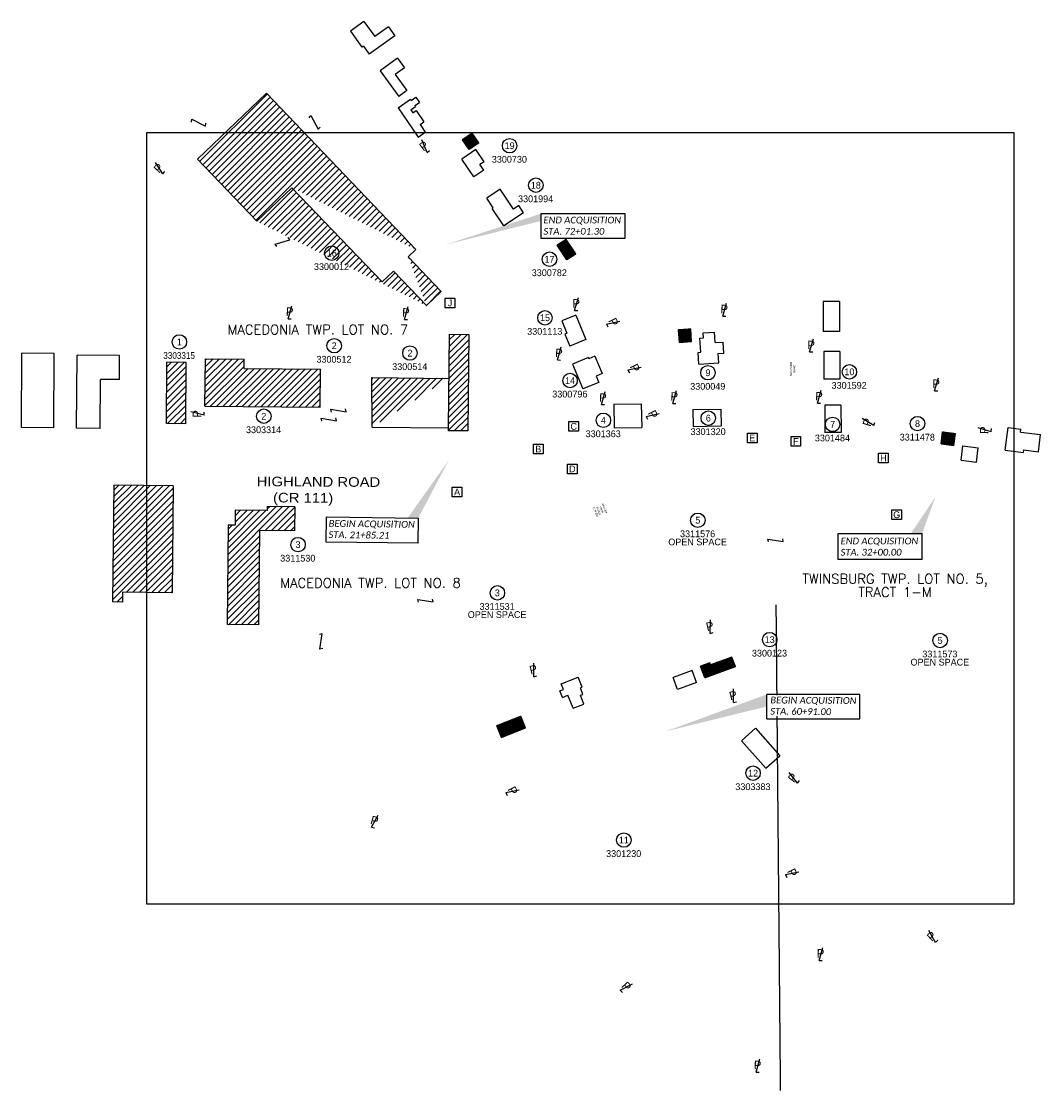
# Model space of a CAD drawing. Header units: feet. Extents: x 2244653 to 2251564, y 594935 to 597154.
# Tile 1 of 2: x 2244653 to 2246768, y 594935 to 597154. Entities that reach past the tile are written whole.
import ezdxf
from ezdxf.enums import TextEntityAlignment as Align

# ---------------------------------------------------------------- set-up
doc = ezdxf.new("R2010")
doc.units = ezdxf.units.FT
doc.header["$MEASUREMENT"] = 0
doc.linetypes.add('CENTER', pattern=[2, 1.25, -0.25, 0.25, -0.25])
doc.linetypes.add('OhDOT_USTN3', pattern=[0.22, 0.165, -0.055])
doc.layers.add('0_View_Frame_Border', color=245, linetype='Continuous', plot=False)
for name, color, linetype in [('BD_X_Building', 231, 'Continuous'), ('BD_X_Building_hatch', 252, 'Continuous'), ('DV_X_Lot_Line', 2, 'OhDOT_USTN3'), ('DV_X_Text', 7, 'Continuous'), ('GE_P_CL_Text', 7, 'Continuous'), ('RW_X_Text', 7, 'Continuous'), ('SH_Text', 7, 'Continuous')]:
    doc.layers.add(name, color=color, linetype=linetype)
doc.styles.add('Font 70-Main Title', font='txt', dxfattribs={"width": 1.15, "height": 0.25})
doc.styles.add('P_Slanted_Normal', font='calibrii.ttf', dxfattribs={"height": 0.14})
doc.styles.add('ROMANS', font='ROMANS.shx', dxfattribs={"height": 2.4})
doc.styles.add('Slanted Normal NO ANNO', font='font31.shx', dxfattribs={"height": 2.4})
doc.styles.add('Slanted-Normal', font='font31.shx', dxfattribs={"height": 0.14})
pattern_1 = [(45, (0, 0), (-0.0669983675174, 0.0669983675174), [])]

# ---------------------------------------------------------------- blocks, each defined once
blk = doc.blocks.new('PL')
for q in [(0.055, 0.209), (0.048, -0.132)]:
    blk.add_line((-0.034, -0.132), q)
at = {"style": 'Slanted Normal NO ANNO'}
blk.add_text('P', height=0.22, dxfattribs=at).set_placement((-0.097, -0.059))
blk = doc.blocks.new('Z')
at = {"linetype": 'CENTER'}
blk.add_line((-0.159, 0.026), (0.159, -0.026), dxfattribs=at)
for points in [[(-0.146, -0.033), (-0.159, 0.026)], [(0.159, -0.026), (0.146, 0.033)]]:
    blk.add_lwpolyline(points)

msp = doc.modelspace()

# ---------------------------------------------------------------- hatches: boundary and pattern name
at = {"layer": 'BD_X_Building_hatch'}
h = msp.add_hatch(dxfattribs=at)
h.set_pattern_fill('ANSI31', color=256, scale=75, style=0)
edge = h.paths.add_edge_path()
edge.add_line((2245018.7, 596868.1), (2245141.8, 596739.4))
edge.add_line((2245018.7, 596868.1), (2245161.9, 597005))
edge.add_line((2245161.9, 597005), (2245471.8, 596680.7))
edge.add_line((2245214.7, 596809), (2245401.6, 596613.5))
edge.add_line((2245425.3, 596636.2), (2245493.8, 596564.6))
edge.add_line((2245456.1, 596665.6), (2245524.5, 596594))
edge.add_line((2245493.8, 596564.6), (2245524.5, 596594))
h = msp.add_hatch(dxfattribs=at)
h.set_pattern_fill('ANSI31', color=256, scale=0.758, style=0)
h.set_pattern_definition(pattern_1)
h.paths.add_polyline_path([(2245602.4, 596902.2), (2245582.3, 596888.6), (2245568.6, 596908.8), (2245588.7, 596922.4)])
h = msp.add_hatch(dxfattribs=at)
h.set_pattern_fill('ANSI31', color=256, scale=0.758, style=0)
h.set_pattern_definition(pattern_1)
h.paths.add_polyline_path([(2245783.8, 596701.9), (2245765.3, 596689.8), (2245785.1, 596659.5), (2245803.6, 596671.6)])
h = msp.add_hatch(dxfattribs=at)
h.set_pattern_fill('ANSI31', color=256, scale=0.758, style=0)
h.set_pattern_definition(pattern_1)
h.paths.add_polyline_path([(2246043.8, 596490), (2246042, 596516.2), (2246016.7, 596514.4), (2246018.5, 596488.2)])
h = msp.add_hatch(dxfattribs=at)
h.set_pattern_fill('ANSI31', color=256, scale=75, style=0)
h.paths.add_polyline_path([(2245581.5, 596504.5), (2245579.8, 596304.4), (2245539.8, 596304.7), (2245539.8, 596310.7), (2245541.3, 596504.9)])
edge = h.paths.add_edge_path()
edge.add_line((2245380.2, 596415), (2245540.6, 596413.5))
edge.add_line((2245380.9, 596312.2), (2245380.2, 596415))
edge.add_line((2245380.9, 596312.1), (2245539.8, 596310.7))
h = msp.add_hatch(dxfattribs=at)
h.set_pattern_fill('ANSI31', color=256, scale=75, style=0)
h.paths.add_polyline_path([(2245115.3, 596433.8), (2245273.8, 596432.4), (2245273.1, 596353.7), (2245034.3, 596355.9), (2245035.2, 596453.9), (2245115.4, 596453.2)])
h = msp.add_hatch(dxfattribs=at)
h.set_pattern_fill('ANSI31', color=256, scale=75, style=0)
h.paths.add_polyline_path([(2244954.3, 596319.5), (2244955, 596446.8), (2244995.6, 596446.5), (2244994.8, 596319.2)])
h = msp.add_hatch(dxfattribs=at)
h.set_pattern_fill('ANSI31', color=256, scale=0.758, style=0)
h.set_pattern_definition(pattern_1)
h.paths.add_polyline_path([(2246561.7, 596277.4), (2246564.8, 596302.4), (2246591.2, 596299.1), (2246588, 596274)])
h = msp.add_hatch(dxfattribs=at)
h.set_pattern_fill('ANSI31', color=256, scale=75, style=0)
h.paths.add_polyline_path([(2244968.6, 596190.5), (2244845, 596191.8), (2244842.6, 595949.4), (2244863.2, 595949.2), (2244863.4, 595969.6), (2244966.3, 595968.6)])
h = msp.add_hatch(dxfattribs=at)
h.set_pattern_fill('ANSI31', color=256, scale=75, style=0)
h.paths.add_polyline_path([(2245220.5, 596147), (2245219.9, 596097.2), (2245147.7, 596097.9), (2245145.7, 595901.7), (2245080.4, 595902.3), (2245082.5, 596108.7), (2245096.8, 596108.5), (2245097.2, 596139.7), (2245163.4, 596139.1), (2245163.5, 596147.6)])
h = msp.add_hatch(dxfattribs=at)
h.set_pattern_fill('ANSI31', color=256, scale=0.758, style=0)
h.set_pattern_definition(pattern_1)
h.paths.add_polyline_path([(2246135, 595815.4), (2246071.5, 595791.9), (2246062.6, 595815.9), (2246081.8, 595823), (2246083.4, 595818.6), (2246127.7, 595835)])
h = msp.add_hatch(dxfattribs=at)
h.set_pattern_fill('ANSI31', color=256, scale=0.758, style=0)
h.set_pattern_definition(pattern_1)
h.paths.add_polyline_path([(2245649.2, 595668.3), (2245699.2, 595688), (2245689.7, 595712.3), (2245639.6, 595692.6)])
at = {"layer": 'SH_Text'}
h = msp.add_hatch(color=256, dxfattribs=at)
h.dxf.hatch_style = 1
h.paths.add_polyline_path([(2245540.8, 596244.6), (2245454.8, 596123.8), (2245476.8, 596123.6)])
h = msp.add_hatch(color=256, dxfattribs=at)
h.dxf.hatch_style = 1
h.paths.add_polyline_path([(2246549.7, 596167.3), (2246522.2, 596091.2), (2246498.6, 596091.2)])
h = msp.add_hatch(color=256, dxfattribs=at)
h.dxf.hatch_style = 1
h.paths.add_polyline_path([(2245989.8, 595680.7), (2246200.3, 595757.7), (2246200.3, 595732.6)])

# ---------------------------------------------------------------- linework, layer by layer
at = {"layer": '0_View_Frame_Border'}
msp.add_lwpolyline([(2244913.3, 595323.1), (2246713.3, 595323.1), (2246713.3, 596923.1), (2244913.3, 596923.1)], close=True, dxfattribs=at)
at = {"layer": 'BD_X_Building'}
for p, q in [((2245364, 597154.3), (2245335.9, 597134.2)), ((2245364, 597154.3), (2245386.7, 597122.6)), ((2245415.2, 597143), (2245386.7, 597122.6)), ((2245415.2, 597143), (2245428.5, 597124.4)), ((2245335.9, 597134.2), (2245359.8, 597100.8)), ((2245428.5, 597124.4), (2245375, 597086.1)), ((2245362.9, 597103.1), (2245359.8, 597100.8)), ((2245362.9, 597103.1), (2245375, 597086.1)), ((2245433.7, 597077.8), (2245397.8, 597051.6)), ((2245433.7, 597077.8), (2245448.3, 597057.8)), ((2245397.8, 597051.6), (2245436.5, 596998.5)), ((2245448.3, 597057.8), (2245429.2, 597043.9)), ((2245429.2, 597043.9), (2245453.4, 597010.8)), ((2245018.7, 596868.1), (2245161.9, 597005)), ((2245161.9, 597005), (2245471.8, 596680.7)), ((2245453.4, 597010.8), (2245436.5, 596998.5)), ((2245435.2, 596975.2), (2245461, 596992.6)), ((2245461, 596992.6), (2245462.4, 596990.4)), ((2245462.4, 596990.4), (2245472.1, 596997)), ((2245469.7, 596979.7), (2245479.4, 596986.2)), ((2245472.1, 596997), (2245479.4, 596986.2)), ((2245435.2, 596975.2), (2245476.3, 596914.3)), ((2245461.5, 596971), (2245471.1, 596977.5)), ((2245461.5, 596971), (2245465.8, 596964.6)), ((2245465.8, 596964.6), (2245472.8, 596969.2)), ((2245469.7, 596979.7), (2245471.1, 596977.5)), ((2245472.8, 596969.2), (2245488.5, 596945.9)), ((2245480.5, 596940.5), (2245488.5, 596945.9)), ((2245480.5, 596940.5), (2245491.3, 596924.4)), ((2245476.3, 596914.3), (2245491.3, 596924.4)), ((2245588.7, 596922.4), (2245568.6, 596908.8)), ((2245602.4, 596902.2), (2245588.7, 596922.4)), ((2245582.3, 596888.6), (2245568.6, 596908.8)), ((2245602.4, 596902.2), (2245582.3, 596888.6)), ((2245596.4, 596888.2), (2245567.3, 596868.5)), ((2245613.5, 596863.1), (2245596.4, 596888.2)), ((2245018.7, 596868.1), (2245141.8, 596739.4)), ((2245592.3, 596831.7), (2245567.3, 596868.5)), ((2245613.5, 596863.1), (2245604.8, 596857.2)), ((2245612.7, 596845.5), (2245604.8, 596857.2)), ((2245612.7, 596845.5), (2245592.3, 596831.7)), ((2245141.8, 596739.4), (2245214.7, 596809)), ((2245214.7, 596809), (2245401.6, 596613.5)), ((2245647, 596806.2), (2245618.8, 596787.7)), ((2245674.2, 596764.6), (2245647, 596806.2)), ((2245632.1, 596767.4), (2245618.8, 596787.7)), ((2245632.1, 596767.4), (2245630.2, 596766.2)), ((2245654.1, 596729.7), (2245630.2, 596766.2)), ((2245685.6, 596772.1), (2245674.2, 596764.6)), ((2245695.5, 596756.9), (2245685.6, 596772.1)), ((2245695.5, 596756.9), (2245654.1, 596729.7)), ((2245783.8, 596701.9), (2245765.3, 596689.8)), ((2245803.6, 596671.6), (2245783.8, 596701.9)), ((2245456.1, 596665.6), (2245471.8, 596680.7)), ((2245785.1, 596659.5), (2245765.3, 596689.8)), ((2245803.6, 596671.6), (2245785.1, 596659.5)), ((2245456.1, 596665.6), (2245524.5, 596594)), ((2245401.6, 596613.5), (2245425.3, 596636.2)), ((2245425.3, 596636.2), (2245493.8, 596564.6)), ((2245493.8, 596564.6), (2245524.5, 596594)), ((2246350.5, 596572.9), (2246316.7, 596572.7)), ((2246316.7, 596572.7), (2246316.9, 596510.7)), ((2246350.5, 596572.9), (2246350.8, 596510.8)), ((2245803.5, 596544.9), (2245774.7, 596533)), ((2245803.5, 596544.9), (2245824.6, 596494)), ((2245774.7, 596533), (2245785.3, 596507.2)), ((2246016.7, 596514.4), (2246042, 596516.2)), ((2246018.5, 596488.2), (2246016.7, 596514.4)), ((2246043.8, 596490), (2246042, 596516.2)), ((2245785.3, 596507.2), (2245781, 596505.4)), ((2245781, 596505.4), (2245791.5, 596480.2)), ((2245824.6, 596494), (2245791.5, 596480.2)), ((2246060.9, 596497.2), (2246068.6, 596497.7)), ((2246063, 596467.7), (2246060.9, 596497.2)), ((2246067.9, 596508), (2246091.3, 596509.6)), ((2246068.6, 596497.7), (2246067.9, 596508)), ((2246092.8, 596487.7), (2246091.3, 596509.6)), ((2246350.8, 596510.8), (2246316.9, 596510.7)), ((2246018.5, 596488.2), (2246043.8, 596490)), ((2246092.8, 596487.7), (2246109.1, 596488.8)), ((2246110.7, 596465.9), (2246109.1, 596488.8)), ((2244653.4, 596311.8), (2244654.3, 596466)), ((2244721.3, 596464.8), (2244654.3, 596466)), ((2244720.5, 596310.5), (2244721.3, 596464.8)), ((2244768.1, 596309.9), (2244768.9, 596461.5)), ((2244857, 596460.9), (2244768.9, 596461.5)), ((2244856.7, 596410.8), (2244857, 596460.9)), ((2245034.3, 596355.9), (2245035.2, 596453.9)), ((2245035.2, 596453.9), (2245115.4, 596453.2)), ((2245115.3, 596433.8), (2245115.4, 596453.2)), ((2245829.9, 596456.8), (2245797, 596443.1)), ((2245829.9, 596456.8), (2245831, 596454.2)), ((2245843.4, 596459.4), (2245831, 596454.2)), ((2245843.4, 596459.4), (2245858.4, 596423.2)), ((2246057.3, 596467.3), (2246063, 596467.7)), ((2246059, 596442.8), (2246057.3, 596467.3)), ((2246098.8, 596465.1), (2246110.7, 596465.9)), ((2246100.2, 596445.6), (2246098.8, 596465.1)), ((2246351.3, 596469.5), (2246318.1, 596469.4)), ((2246318.1, 596469.4), (2246318.4, 596411.7)), ((2246351.3, 596469.5), (2246351.5, 596411.9)), ((2244954.3, 596319.5), (2244955, 596446.8)), ((2244995.6, 596446.5), (2244955, 596446.8)), ((2244994.8, 596319.2), (2244995.6, 596446.5)), ((2245115.3, 596433.8), (2245273.8, 596432.4)), ((2245273.1, 596353.7), (2245273.8, 596432.4)), ((2245797, 596443.1), (2245818.4, 596391.4)), ((2246059, 596442.8), (2246100.2, 596445.6)), ((2244817.1, 596309.6), (2244817.7, 596411.1)), ((2244856.7, 596410.8), (2244817.7, 596411.1)), ((2245380.9, 596312.2), (2245380.2, 596415)), ((2245380.2, 596415), (2245540.6, 596413.5)), ((2245851.5, 596405.2), (2245818.4, 596391.4)), ((2245858.4, 596423.2), (2245846.1, 596418.2)), ((2245846.1, 596418.2), (2245851.5, 596405.2)), ((2246351.5, 596411.9), (2246318.4, 596411.7)), ((2245882.5, 596359.6), (2245939.6, 596360.4)), ((2245882.5, 596359.6), (2245883.2, 596310.6)), ((2245939.6, 596360.4), (2245940.4, 596311.4)), ((2245034.3, 596355.9), (2245273.1, 596353.7)), ((2246046.8, 596348.8), (2246104.6, 596349.7)), ((2246046.8, 596348.8), (2246047.4, 596313.7)), ((2246104.6, 596349.7), (2246105.2, 596314.6)), ((2246353.7, 596357.7), (2246320.2, 596357.6)), ((2246320.2, 596357.6), (2246320.4, 596301)), ((2246353.7, 596357.7), (2246354, 596301.1)), ((2244994.8, 596319.2), (2244954.3, 596319.5)), ((2246047.4, 596313.7), (2246105.2, 596314.6)), ((2244720.5, 596310.5), (2244653.4, 596311.8)), ((2244817.1, 596309.6), (2244768.1, 596309.9)), ((2245883.2, 596310.6), (2245940.4, 596311.4)), ((2246354, 596301.1), (2246320.4, 596301)), ((2246561.7, 596277.4), (2246564.8, 596302.4)), ((2246564.8, 596302.4), (2246591.2, 596299.1)), ((2246588, 596274), (2246591.2, 596299.1)), ((2246694.6, 596264.5), (2246700.5, 596311.4)), ((2246700.5, 596311.4), (2246727, 596308.1)), ((2246726.2, 596302), (2246727, 596308.1)), ((2246726.2, 596302), (2246768, 596296.7)), ((2246763.5, 596261), (2246768, 596296.7)), ((2246561.7, 596277.4), (2246588, 596274)), ((2246603, 596243.7), (2246606.8, 596273.1)), ((2246606.8, 596273.1), (2246638.7, 596269)), ((2246635, 596239.7), (2246638.7, 596269)), ((2246694.6, 596264.5), (2246732.8, 596259.7)), ((2246732.8, 596259.7), (2246733.4, 596264.8)), ((2246733.4, 596264.8), (2246763.5, 596261)), ((2246603, 596243.7), (2246635, 596239.7)), ((2244845, 596191.8), (2244842.6, 595949.4)), ((2244968.6, 596190.5), (2244845, 596191.8)), ((2244968.6, 596190.5), (2244966.3, 595968.6)), ((2245097.2, 596139.7), (2245096.8, 596108.5)), ((2245163.4, 596139.1), (2245097.2, 596139.7)), ((2245163.5, 596147.6), (2245163.4, 596139.1)), ((2245220.5, 596147), (2245163.5, 596147.6)), ((2245220.5, 596147), (2245219.9, 596097.2)), ((2245082.5, 596108.7), (2245080.4, 595902.3)), ((2245096.8, 596108.5), (2245082.5, 596108.7)), ((2245147.7, 596097.9), (2245145.7, 595901.7)), ((2245219.9, 596097.2), (2245147.7, 596097.9)), ((2244863.4, 595969.6), (2244863.2, 595949.2)), ((2244966.3, 595968.6), (2244863.4, 595969.6)), ((2244863.2, 595949.2), (2244842.6, 595949.4)), ((2245145.7, 595901.7), (2245080.4, 595902.3)), ((2246127.7, 595835), (2246083.4, 595818.6)), ((2246135, 595815.4), (2246127.7, 595835)), ((2246045.2, 595806.9), (2246005.6, 595792.3)), ((2246054.2, 595782.5), (2246045.2, 595806.9)), ((2246081.8, 595823), (2246062.6, 595815.9)), ((2246071.5, 595791.9), (2246062.6, 595815.9)), ((2246135, 595815.4), (2246071.5, 595791.9)), ((2246083.4, 595818.6), (2246081.8, 595823)), ((2245773.6, 595779.4), (2245808.7, 595793.2)), ((2245816.8, 595772.5), (2245808.7, 595793.2)), ((2246014.6, 595767.9), (2246005.6, 595792.3)), ((2246054.2, 595782.5), (2246014.6, 595767.9)), ((2245770.8, 595764.8), (2245778.2, 595767.7)), ((2245776.1, 595751.4), (2245770.8, 595764.8)), ((2245778.2, 595767.7), (2245773.6, 595779.4)), ((2245813.2, 595771.1), (2245816.8, 595772.5)), ((2245818.5, 595757.7), (2245813.2, 595771.1)), ((2245776.1, 595751.4), (2245787.4, 595755.9)), ((2245798.1, 595728.7), (2245787.4, 595755.9)), ((2245813.3, 595755.7), (2245818.5, 595757.7)), ((2245820.4, 595737.4), (2245813.3, 595755.7)), ((2245798.1, 595728.7), (2245820.4, 595737.4)), ((2245639.6, 595692.6), (2245689.7, 595712.3)), ((2245699.2, 595688), (2245689.7, 595712.3)), ((2245649.2, 595668.3), (2245639.6, 595692.6)), ((2245649.2, 595668.3), (2245699.2, 595688)), ((2246147.3, 595661.5), (2246176.3, 595687.2)), ((2246176.3, 595687.2), (2246227.2, 595630)), ((2246147.3, 595661.5), (2246198.2, 595604.3)), ((2246198.2, 595604.3), (2246227.2, 595630))]:
    msp.add_line(p, q, dxfattribs=at)
at = {"layer": 'BD_X_Building', "flags": 128}
msp.add_lwpolyline([(2245581.5, 596504.5), (2245579.8, 596304.4), (2245539.8, 596304.7), (2245539.8, 596310.7), (2245541.3, 596504.9)], close=True, dxfattribs=at)
msp.add_lwpolyline([(2245380.9, 596312.1), (2245539.8, 596310.7)], dxfattribs=at)
at = {"layer": 'DV_X_Lot_Line'}
msp.add_line((2246228.6, 594935.3), (2246219.5, 595943.3), dxfattribs=at)
at = {"layer": 'DV_X_Text'}
for centre in [(2245666.4, 596896.2), (2245720.8, 596814.3), (2245297.3, 596673.3), (2245749.2, 596660.7), (2245739.7, 596539.1), (2244981.2, 596489.1), (2245302.4, 596481.2), (2245459.6, 596465.9), (2246077.9, 596425.1), (2246371.3, 596427), (2245791.8, 596408.9), (2245156.4, 596334.9), (2245861, 596326.5), (2246078.6, 596330.9), (2246336.5, 596317.9), (2246512.6, 596319.5), (2246056.8, 596119), (2245227.4, 596068.4), (2245640.9, 595968.3), (2246205.9, 595871.3), (2246559.5, 595869.5), (2246171.5, 595594.2), (2245903.4, 595455.3)]:
    msp.add_circle(centre, 15, dxfattribs=at)
at = {"layer": 'GE_P_CL_Text', "color": 7, "linetype": 'Continuous', "lineweight": -3}
for p, q in [((2246522.2, 596037.2), (2246522.2, 596091.2)), ((2246392.7, 595757.7), (2246200.3, 595757.7)), ((2246200.3, 595707.1), (2246200.3, 595757.7)), ((2246392.7, 595707.1), (2246392.7, 595757.7)), ((2246200.3, 595707.1), (2246392.7, 595707.1))]:
    msp.add_line(p, q, dxfattribs=at)
at = {"layer": 'GE_P_CL_Text', "flags": 128}
for points in [[(2245286.1, 596126), (2245476.8, 596123.6), (2245476.1, 596071.1), (2245285.5, 596073.5), (2245286.1, 596126)], [(2246522.2, 596037.2), (2246348.2, 596037.2), (2246348.2, 596091.2), (2246522.2, 596091.2)]]:
    msp.add_lwpolyline(points, dxfattribs=at)
at = {"layer": 'RW_X_Text', "flags": 128}
for points in [[(2245532.6, 596579.8), (2245552.6, 596579.8), (2245552.6, 596559.8), (2245532.6, 596559.8)], [(2245789.4, 596323.8), (2245809.4, 596323.8), (2245809.4, 596303.8), (2245789.4, 596303.8)], [(2246159.7, 596299.8), (2246179.7, 596299.8), (2246179.7, 596279.8), (2246159.7, 596279.8)], [(2246250.2, 596292.5), (2246270.2, 596292.5), (2246270.2, 596272.5), (2246250.2, 596272.5)], [(2245715.8, 596276.7), (2245735.8, 596276.7), (2245735.8, 596256.7), (2245715.8, 596256.7)], [(2246431.8, 596258.1), (2246451.8, 596258.1), (2246451.8, 596238.1), (2246431.8, 596238.1)], [(2245786.4, 596235.6), (2245806.4, 596235.6), (2245806.4, 596215.6), (2245786.4, 596215.6)], [(2245547.5, 596187.8), (2245567.5, 596187.8), (2245567.5, 596167.8), (2245547.5, 596167.8)], [(2246459.4, 596140.4), (2246479.4, 596140.4), (2246479.4, 596120.4), (2246459.4, 596120.4)]]:
    msp.add_lwpolyline(points, close=True, dxfattribs=at)

# ---------------------------------------------------------------- block references
at = {"layer": 'DV_X_Text'}
for name, p, xscale, yscale, zscale, rotation in [('Z', (2245261.7, 596944.6), 99.99999999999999, 99.99999999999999, 99.99999999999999, 307.8206534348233), ('Z', (2245021.2, 596944.2), 99.99999999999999, 99.99999999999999, 99.99999999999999, 342.83743758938), ('PL', (2245490.8, 596892.3), 80.00000000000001, 80.00000000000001, 80.00000000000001, 36.92399375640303), ('PL', (2244940.8, 596846.9), 80.00000000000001, 80.00000000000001, 80.00000000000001, 47.2202364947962), ('Z', (2245195.3, 596696.5), 100, 100, 100, 26.23117161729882), ('PL', (2245804.2, 596565), 80.00000000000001, 80.00000000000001, 80.00000000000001, 358.5638920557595), ('PL', (2245209.9, 596547.7), 80.00000000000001, 80.00000000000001, 80.00000000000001, 358.5638920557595), ('PL', (2245451.1, 596546.2), 80.00000000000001, 80.00000000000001, 80.00000000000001, 358.5638920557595), ('PL', (2246111.6, 596553.2), 80.00000000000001, 80.00000000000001, 80.00000000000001, 358.5638920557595), ('PL', (2245878.1, 596528.5), 80.00000000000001, 80.00000000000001, 80.00000000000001, 296.7167334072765), ('PL', (2246291.8, 596478.9), 80.00000000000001, 80.00000000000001, 80.00000000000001, 358.5638920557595), ('PL', (2245768.6, 596462.1), 80.00000000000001, 80.00000000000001, 80.00000000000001, 358.5638920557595), ('PL', (2245922.6, 596433.2), 80.00000000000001, 80.00000000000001, 80.00000000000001, 296.7167334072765), ('PL', (2246551.1, 596398.2), 80.00000000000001, 80.00000000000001, 80.00000000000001, 358.5638920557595), ('PL', (2245859.8, 596369.6), 80.00000000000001, 80.00000000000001, 80.00000000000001, 358.5638920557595), ('PL', (2246007.9, 596371.8), 80.00000000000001, 80.00000000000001, 80.00000000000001, 358.5638920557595), ('PL', (2246308.1, 596372.3), 80.00000000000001, 80.00000000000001, 80.00000000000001, 358.5638920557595), ('PL', (2245021.9, 596339.6), 80.00000000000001, 80.00000000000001, 80.00000000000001, 90.17126517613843), ('PL', (2245960, 596336.9), 80.00000000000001, 80.00000000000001, 80.00000000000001, 296.7167334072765), ('PL', (2246412.7, 596321.1), 80.00000000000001, 80.00000000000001, 80.00000000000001, 73.45607036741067), ('PL', (2246655.2, 596305.6), 80, 80, 80, 88.18760146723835), ('PL', (2246082.7, 595895.1), 80.00000000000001, 80.00000000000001, 80.00000000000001, 13.75391608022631), ('Z', (2245275.2, 595867.2), 100, 100, 100, 90), ('PL', (2245716.4, 595805.2), 80.00000000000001, 80.00000000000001, 80.00000000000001, 13.75391608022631), ('PL', (2246130.9, 595751.5), 80.00000000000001, 80.00000000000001, 80.00000000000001, 13.75391608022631), ('PL', (2246257.2, 595582), 80.00000000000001, 80.00000000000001, 80.00000000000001, 52.45001978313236), ('PL', (2245669.2, 595556), 80.00000000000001, 80.00000000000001, 80.00000000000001, 296.7167334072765), ('PL', (2245385, 595491.7), 80.00000000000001, 80.00000000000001, 80.00000000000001, 344.7817777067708), ('PL', (2246249.3, 595385.8), 80.00000000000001, 80.00000000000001, 80.00000000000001, 296.7167334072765), ('PL', (2246544.5, 595252.6), 80.00000000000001, 80.00000000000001, 80.00000000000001, 42.87055872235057), ('PL', (2246311.3, 595216), 80.00000000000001, 80.00000000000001, 80.00000000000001, 358.5638920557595), ('PL', (2245905.7, 595149), 80.00000000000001, 80.00000000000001, 80.00000000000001, 312.1504929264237), ('PL', (2246180.7, 594984.3), 80.00000000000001, 80.00000000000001, 80.00000000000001, 358.5638920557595)]:
    msp.add_blockref(name, p, dxfattribs=dict(at, xscale=xscale, yscale=yscale, zscale=zscale, rotation=rotation))
at = {"layer": 'DV_X_Text', "xscale": 100, "yscale": 100, "zscale": 100}
for p in [(2245311.6, 596346.7), (2245291.4, 596327.9), (2246218.3, 596077.4), (2245491.6, 595952.1)]:
    msp.add_blockref('Z', p, dxfattribs=at)

# ---------------------------------------------------------------- texts
at = {"layer": 'DV_X_Text', "style": 'Slanted-Normal'}
for s, p in [('19', (2245666.4, 596896.2)), ('3300730', (2245665.9, 596868.1)), ('18', (2245720.8, 596814.3)), ('3301994', (2245720.3, 596786.1)), ('16', (2245297.3, 596673.3)), ('3300012', (2245296.8, 596645.2)), ('17', (2245749.2, 596660.7)), ('3300782', (2245748.7, 596632.6)), ('15', (2245739.7, 596539.1)), ('3301113', (2245739.3, 596511)), ('1', (2244981.2, 596489.1)), ('2', (2245302.4, 596481.2)), ('2', (2245459.6, 596465.9)), ('3300512', (2245302, 596453.1)), ('3300514', (2245459.2, 596437.8)), ('9', (2246077.9, 596425.1)), ('10', (2246371.3, 596427)), ('14', (2245791.8, 596408.9)), ('3300049', (2246077.5, 596396.9)), ('3301592', (2246370.8, 596398.9)), ('3300796', (2245791.3, 596380.8)), ('2', (2245156.4, 596334.9)), ('6', (2246078.6, 596330.9)), ('3303314', (2245155.9, 596306.8)), ('4', (2245861, 596326.5)), ('7', (2246336.5, 596317.9)), ('8', (2246512.6, 596319.5)), ('3301363', (2245860.5, 596298.4)), ('3301320', (2246078.2, 596302.8)), ('3301484', (2246336.1, 596289.7)), ('3311478', (2246512.2, 596291.4)), ('5', (2246056.8, 596119)), ('3311576', (2246056.4, 596090.8)), ('3', (2245227.4, 596068.4)), ('OPEN SPACE', (2246056.4, 596074)), ('3311530', (2245226.9, 596040.2)), ('3', (2245640.9, 595968.3)), ('3311531', (2245640.4, 595940.1)), ('OPEN SPACE', (2245640.4, 595923.2)), ('13', (2246205.9, 595871.3)), ('5', (2246559.5, 595869.5)), ('3300123', (2246205.5, 595843.1)), ('3311573', (2246559, 595841.4)), ('OPEN SPACE', (2246559, 595824.5)), ('12', (2246171.5, 595594.2)), ('3303383', (2246171.1, 595566)), ('11', (2245903.4, 595455.3)), ('3301230', (2245903, 595427.2))]:
    msp.add_text(s, height=14, dxfattribs=at).set_placement(p, align=Align.MIDDLE)
at = {"layer": 'DV_X_Text', "style": 'ROMANS'}
for s, p in [('MACEDONIA TWP. LOT NO. 7', (2245268.4, 596504.8)), ('TWINSBURG TWP. LOT NO. 5,', (2246466, 595987.5)), ('MACEDONIA TWP. LOT NO. 8', (2245377.6, 595979)), ('TRACT 1-M', (2246466, 595959.8))]:
    msp.add_text(s, height=20, dxfattribs=at).set_placement(p, align=Align.CENTER)
at = {"layer": 'DV_X_Text', "style": 'Slanted-Normal', "width": 0.9}
msp.add_text('3303315', height=14, dxfattribs=at).set_placement((2244980.7, 596460.9), align=Align.MIDDLE)
at = {"layer": 'GE_P_CL_Text', "color": 7, "linetype": 'Continuous', "lineweight": -3, "char_height": 14, "attachment_point": 4, "style": 'P_Slanted_Normal'}
for s, insert, rotation in [('\\pxql;BEGIN ACQUISITION\\P\\pq*;STA. 21+85.21', (2245290.8, 596100.8), 359.2789), ('\\pxql;END ACQUISITION\\PSTA. 32+00.00', (2246353.1, 596064.2), 0.0061)]:
    msp.add_mtext(s, dxfattribs=dict(at, insert=insert, rotation=rotation))
at = {"layer": 'RW_X_Text', "style": 'Slanted-Normal'}
for s, p in [('J', (2245542.6, 596569.8)), ('C', (2245799.4, 596313.8)), ('E', (2246169.7, 596289.8)), ('B', (2245725.8, 596266.7)), ('F', (2246260.2, 596282.5)), ('H', (2246441.8, 596248.1)), ('D', (2245796.4, 596225.6)), ('A', (2245557.5, 596177.8)), ('G', (2246469.4, 596130.4))]:
    msp.add_text(s, height=14, rotation=360, dxfattribs=at).set_placement(p, align=Align.MIDDLE)
at = {"layer": 'RW_X_Text', "style": 'Font 70-Main Title'}
for s, insert, char_height, width, attachment_point, rotation in [('SHEPARD ROAD ', (2246248.2, 596432.9), 4, 36.617, 2, 90.2159), ('\\pxql;HIGHLAND ROAD\\P    (CR 111)', (2245285.9, 596179.1), 20, 288.836, 5, 359.6762), ('VALLEY VIEW ROAD\\P(CR 25)', (2245865.2, 596144.4), 4, 28.477, 2, 292.2057)]:
    msp.add_mtext(s, dxfattribs=dict(at, insert=insert, char_height=char_height, width=width, attachment_point=attachment_point, rotation=rotation))

# ---------------------------------------------------------------- next in the draw order: texts
at = {"layer": 'GE_P_CL_Text', "color": 7, "linetype": 'Continuous', "lineweight": -3, "insert": (2245736.6, 596730.2), "char_height": 14, "attachment_point": 4, "style": 'P_Slanted_Normal', "bg_fill": 3, "box_fill_scale": 1.2, "bg_fill_color": 256, "bg_fill_transparency": 0}
msp.add_mtext('\\pxql;END ACQUISITION\\PSTA. 72+01.30', dxfattribs=at)
at = {"layer": 'GE_P_CL_Text', "color": 7, "linetype": 'Continuous', "lineweight": -3, "insert": (2246207.2, 595734.2), "char_height": 14, "attachment_point": 4, "rotation": 359.581, "style": 'P_Slanted_Normal', "bg_fill": 3, "box_fill_scale": 1.2, "bg_fill_color": 256, "bg_fill_transparency": 0}
msp.add_mtext('\\pxql;BEGIN ACQUISITION\\PSTA. 60+91.00', dxfattribs=at)

# ---------------------------------------------------------------- next in the draw order: hatches: boundary and pattern name
at = {"layer": 'SH_Text'}
h = msp.add_hatch(color=256, dxfattribs=at)
h.dxf.hatch_style = 1
h.paths.add_polyline_path([(2245533.1, 596690.8), (2245731.7, 596740.1), (2245731.7, 596755.3)])

# ---------------------------------------------------------------- next in the draw order: linework, layer by layer
at = {"layer": 'GE_P_CL_Text', "flags": 128}
msp.add_lwpolyline([(2245731.7, 596755.3), (2245905.2, 596755.3), (2245905.2, 596703.8), (2245731.7, 596703.8), (2245731.7, 596755.3)], dxfattribs=at)

doc.saveas('drawing.dxf')
